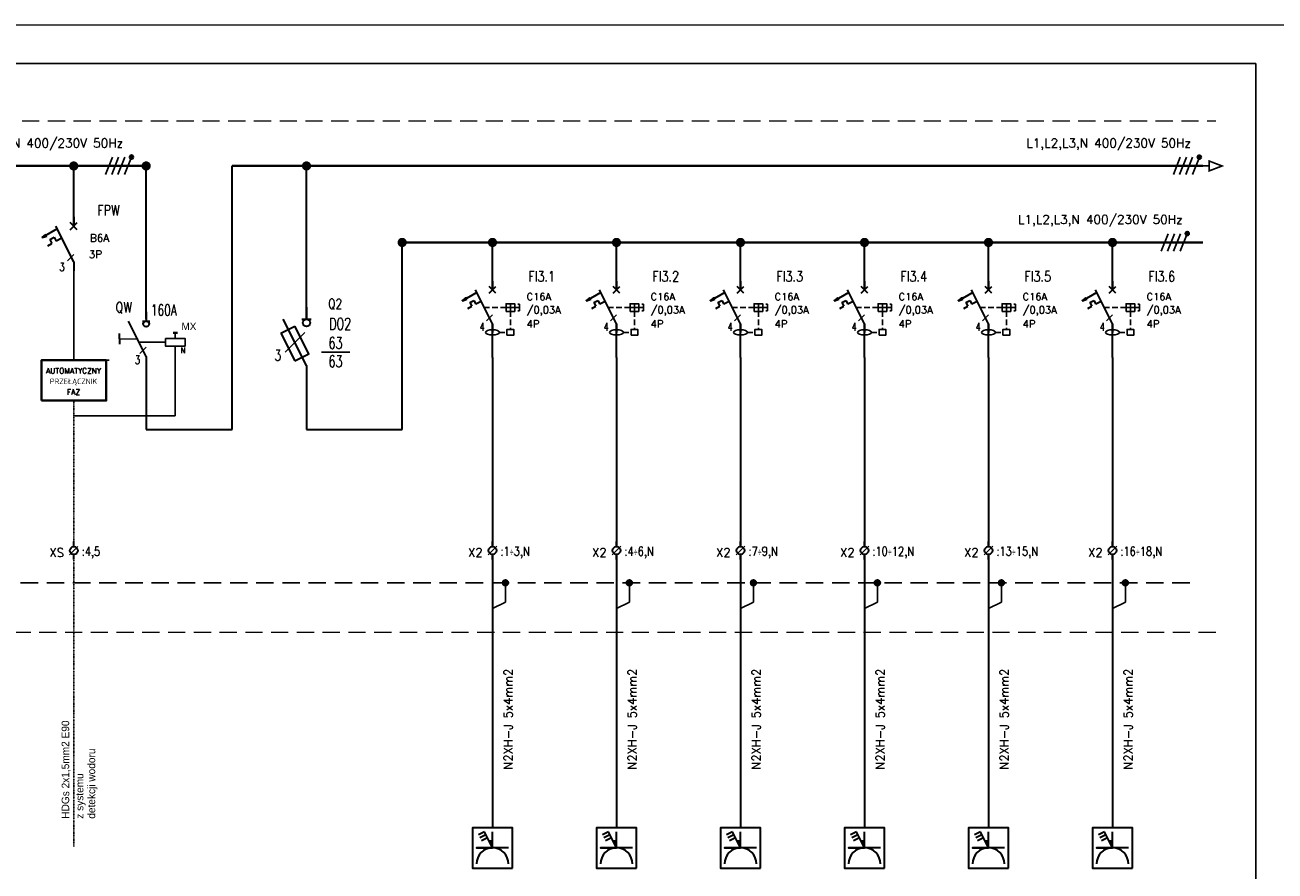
# Model space of a CAD drawing. Extents: x 45023 to 80158, y -8440 to -2500.
# Tile 4 of 14: x 50339 to 54888, y -5577 to -2500. Entities that reach past the tile are written whole.
import ezdxf
from ezdxf.enums import TextEntityAlignment as Align

# ---------------------------------------------------------------- set-up
doc = ezdxf.new("R2010")
doc.units = 0
doc.header["$MEASUREMENT"] = 0
for name, pattern in [('AXES', [2, 1.25, -0.25, 0.25, -0.25]), ('CONTINUA', [0]), ('DASHDOT2', [0.5, 0.25, -0.125, 0, -0.125]), ('DASHED2', [0.375, 0.25, -0.125]), ('DASHEDX2', [1.5, 1, -0.5]), ('HIDDEN', [9.525, 6.35, -3.175]), ('HIDDEN2', [0.1875, 0.125, -0.0625])]:
    doc.linetypes.add(name, pattern=pattern)
for name, color, linetype, lineweight in [('15-240', 240, 'Continuous', 35), ('15-7', 7, 'Continuous', 40), ('15-9', 9, 'Continuous', 20), ('DEFAULT', 7, 'Continuous', 0), ('ele_aparat', 5, 'Continuous', 30), ('LIAISONS 400V', 7, 'Continuous', 40), ('SIE_DG_PRESE', 10, 'Continuous', 35), ('TORY_GŁÓWNE', 7, 'Continuous', 40)]:
    doc.layers.add(name, color=color, linetype=linetype, lineweight=lineweight)
for name, color, linetype in [('15-6', 6, 'Continuous'), ('6', 6, 'Continuous'), ('Elektryka', 5, 'Continuous'), ('KOD', 5, 'Continuous'), ('LIAISONS 10KV', 5, 'AXES'), ('R-RAM', 10, 'Continuous'), ('RICEZIONE', 7, 'Continuous'), ('RYSUNEK', 7, 'Continuous'), ('SCHEMAT_ELEKTRYCZNY', 7, 'Continuous'), ('TEXTE', 7, 'Continuous')]:
    doc.layers.add(name, color=color, linetype=linetype)
doc.styles.add('BIPSIMPL', font='simplex.shx')
doc.styles.add('P3', font='simplex.shx', dxfattribs={"width": 0.95})
doc.styles.add('ROMANS', font='romans', dxfattribs={"height": 3})

# ---------------------------------------------------------------- blocks, each defined once
blk = doc.blocks.new('SU0213')
at = {"layer": '15-240', "linetype": 'Continuous'}
for p, q in [((0, -0.279), (0, 0)), ((0, -1), (0, -0.721))]:
    blk.add_line(p, q, dxfattribs=at)
at = {"layer": '15-240', "linetype": 'Continuous', "lineweight": 20}
blk.add_line((-0.234, -0.734), (0.234, -0.266), dxfattribs=at)
at = {"layer": '15-240', "linetype": 'Continuous'}
blk.add_circle((0, -0.5), 0.221, dxfattribs=at)
at = {"linetype": 'Continuous', "lineweight": 20, "style": 'ROMANS', "flags": 3}
blk.add_attdef('NRSYMB', text='', height=0.4, dxfattribs=at).set_placement((-0.125, 2.341), align=Align.MIDDLE)
at = {"lineweight": 20, "style": 'ROMANS', "flags": 3}
blk.add_attdef('NAZWA', (-2.405, 0.543), '', height=1, dxfattribs=at)
at = {"color": 1, "lineweight": 20, "style": 'ROMANS', "width": 0.8}
blk.add_attdef('LISTWA', text='', height=0.6, dxfattribs=at).set_placement((-0.555, -0.714), align=Align.RIGHT)
at = {"color": 0, "lineweight": 20, "style": 'ROMANS', "width": 0.8}
blk.add_attdef('ZACISK', (0.445, -0.664), '', height=0.5, dxfattribs=at)
blk = doc.blocks.new('030201')
at = {"color": 6, "const_width": 0.185}
blk.add_lwpolyline([(-0.093, 0, 1), (0.093, 0, 1)], format="xyb", close=True, dxfattribs=at)
at = {"color": 3}
blk.add_point((0, 0), dxfattribs=at)
at = {"linetype": 'Continuous', "style": 'ROMANS', "flags": 3}
blk.add_attdef('NRSYMB', text='', height=0.4, dxfattribs=at).set_placement((0.336, 2.427), align=Align.MIDDLE)
blk.add_attdef('NAZWA', (-2.451, 0.936), '', height=1, dxfattribs=at)
blk = doc.blocks.new('072109')
at = {"layer": '15-240', "linetype": 'Continuous'}
for p, q in [((0, 0), (0, -0.5)), ((0, -2.5), (-1, -0.5)), ((-0.2, -0.5), (0.2, -0.5)), ((-1.1, -1.1), (-0.5, -0.8)), ((-1.1, -1.1), (-0.5, -2.3)), ((0, -2.5), (0, -3))]:
    blk.add_line(p, q, dxfattribs=at)
blk.add_lwpolyline([(-0.5, -2.3), (0.1, -2), (-0.5, -0.8)], dxfattribs=at)
blk.add_circle((0, -0.66), 0.16, dxfattribs=at)
blk.add_point((0, 0), dxfattribs=at)
at = {"layer": '15-6', "linetype": 'Continuous', "style": 'ROMANS', "flags": 3}
blk.add_attdef('NRSYMB', text='', height=0.4, dxfattribs=at).set_placement((0.25, 2.519), align=Align.MIDDLE)
blk.add_attdef('NAZWA', (-2.386, 0.707), '', height=1, dxfattribs=at)
at = {"layer": '15-6', "linetype": 'Continuous', "style": 'ROMANS'}
for tag, height, width, p in [('OZN', 0.6, 0.8, (-1.346, -0.789)), ('KOD', 0.4, 0.7, (-0.798, -2.506))]:
    blk.add_attdef(tag, text='', height=height, dxfattribs=dict(at, width=width)).set_placement(p, align=Align.RIGHT)
at = {"layer": '15-6', "linetype": 'Continuous', "style": 'ROMANS', "width": 0.7, "flags": 4}
for tag, p in [('ZB1', (0.394, -0.685)), ('ZB2', (0.235, -2.675))]:
    blk.add_attdef(tag, p, '', height=0.4, dxfattribs=at)
for tag, p in [('IW', (1.298, -1.253)), ('IPD', (1.323, -1.847))]:
    blk.add_attdef(tag, text='', height=0.3, dxfattribs=at).set_placement(p, align=Align.MIDDLE)
blk = doc.blocks.new('rozłącznik')
at = {"layer": '15-240', "linetype": 'Continuous'}
for p, q in [((0, -12.5), (-5, -2.5)), ((-1, -2.5), (1, -2.5)), ((-7.5, -7.5), (-7.5, -6)), ((-7.5, -7.5), (-7.5, -9))]:
    blk.add_line(p, q, dxfattribs=at)
at = {"layer": '15-240'}
for p, q in [((0, 0), (0, -2.5)), ((0, -12.5), (0, -15))]:
    blk.add_line(p, q, dxfattribs=at)
at = {"layer": '15-240', "linetype": 'Continuous'}
blk.add_circle((0, -3.3), 0.8, dxfattribs=at)
for p in [(0, 0), (-2.5, -7.5)]:
    blk.add_point(p, dxfattribs=at)
at = {"layer": '15-240'}
blk.add_point((0, -2.5), dxfattribs=at)
at = {"layer": '15-9', "linetype": 'DASHED2', "ltscale": 0.7}
blk.add_line((-7.5, -7.5), (-2.5, -7.5), dxfattribs=at)
blk = doc.blocks.new('pb')
at = {"layer": '15-240'}
for p, q in [((0, 0), (0, -2.5)), ((-4.62, -3.26), (-8.86, -5.66)), ((0, -12.5), (-5, -2.5)), ((-1, -3.5), (1, -1.5)), ((1, -3.5), (-1, -1.5)), ((-8.7, -5.62), (-8.93, -5.66)), ((-8.89, -5.66), (-7.85, -4.7)), ((-8.89, -5.66), (-7.78, -4.86)), ((-8.89, -5.66), (-7.62, -5.1)), ((-8.86, -5.66), (-7.55, -5.26)), ((-7.51, -5.26), (-7.82, -4.78)), ((-7.56, -4.86), (-7.56, -4.86)), ((-6.72, -6.22), (-5.51, -5.6)), ((-6.72, -6.22), (-6.11, -7.34)), ((-5.51, -5.6), (-4.9, -6.73)), ((-3.32, -5.87), (-4.9, -6.73)), ((-7.27, -8.02), (-6.11, -7.34)), ((0, -12.5), (0, -15))]:
    blk.add_line(p, q, dxfattribs=at)
at = {"layer": '15-240', "linetype": 'Continuous'}
blk.add_point((0, 0), dxfattribs=at)
at = {"linetype": 'Continuous', "style": 'ROMANS', "flags": 3}
blk.add_attdef('NRSYMB', text='', height=2, dxfattribs=at).set_placement((1.31, 12.45), align=Align.MIDDLE)
blk.add_attdef('NAZWA', (-12.27, 3.55), '', height=5, dxfattribs=at)
at = {"color": 7, "linetype": 'Continuous', "style": 'ROMANS', "width": 0.8}
blk.add_attdef('OZN', text='', height=3, dxfattribs=at).set_placement((-7.83, -2.95), align=Align.RIGHT)
at = {"color": 7, "linetype": 'Continuous', "style": 'ROMANS', "width": 0.7}
for tag, p in [('ZW1', (1.44, -3.27)), ('ZW2', (1, -21.2))]:
    blk.add_attdef(tag, p, '', height=2, dxfattribs=at)
at = {"color": 7, "linetype": 'Continuous', "style": 'ROMANS', "width": 0.7, "flags": 4}
blk.add_attdef('ADR', text='', height=1.75, dxfattribs=at).set_placement((7.69, -8.5), align=Align.RIGHT)
at = {"layer": 'KOD', "color": 7, "linetype": 'Continuous', "style": 'ROMANS', "width": 0.7}
blk.add_attdef('KOD', text='', height=2, dxfattribs=at).set_placement((-3.54, -13.91), align=Align.RIGHT)
blk = doc.blocks.new('ele_aparat_2P_003A_B16A')
at = {"color": 7, "linetype": 'DASHEDX2', "lineweight": 25, "ltscale": 5}
for p, q in [((12.3, -16), (-7.4, -16)), ((16.3, -19.5), (16.3, -35.9)), ((6.3, -38.6), (13.2, -38.6))]:
    blk.add_line(p, q, dxfattribs=at)
at = {"color": 7, "lineweight": 25}
for p, q in [((12.3, -16), (20.3, -16)), ((16.3, -12.6), (16.3, -19.5)), ((19.4, -16), (24.7, -16)), ((24.7, -13.1), (23, -13.1)), ((24.7, -19), (23, -19)), ((24.7, -16), (24.7, -13.1)), ((24.7, -16), (24.7, -19))]:
    blk.add_line(p, q, dxfattribs=at)
for points in [[(12.3, -19.5), (20.3, -19.5), (20.3, -12.6), (12.3, -12.6)], [(13.2, -41.2), (19.4, -41.2), (19.4, -35.9), (13.2, -35.9)]]:
    blk.add_lwpolyline(points, close=True, dxfattribs=at)
blk.add_ellipse((0, -38.6), major_axis=(-6.27, 0), ratio=0.380518, dxfattribs=at)
at = {"layer": '15-240'}
for p, q in [((0, -30.9), (-15.4, 0)), ((-3.1, -3.1), (3.1, 3.1)), ((3.1, -3.1), (-3.1, 3.1)), ((0, 7.7), (0, 0)), ((-26.9, -9.6), (-27.6, -9.8)), ((-27.5, -9.8), (-24.2, -6.8)), ((-27.5, -9.8), (-24, -7.3)), ((-27.5, -9.8), (-23.5, -8)), ((-14.3, -2.3), (-27.3, -9.8)), ((-27.3, -9.8), (-23.3, -8.5)), ((-23.2, -8.5), (-24.1, -7)), ((-23.3, -7.3), (-23.3, -7.3)), ((-20.7, -11.5), (-17, -9.6)), ((-17, -9.6), (-15.1, -13)), ((-10.2, -10.4), (-15.1, -13)), ((-22.4, -17), (-18.9, -14.9)), ((-20.7, -11.5), (-18.9, -14.9)), ((0, -30.9), (0, -38.6))]:
    blk.add_line(p, q, dxfattribs=at)
at = {"layer": '15-240', "linetype": 'Continuous'}
blk.add_point((0, 7.7), dxfattribs=at)

msp = doc.modelspace()

# ---------------------------------------------------------------- hatches: boundary and pattern name
at = {"layer": 'RYSUNEK'}
for points in [[(52098.6, -4529.3, 1), (52076.7, -4529.3, 1)], [(52549.9, -4529.3, 1), (52527.9, -4529.3, 1)], [(53001.1, -4529.3, 1), (52979.2, -4529.3, 1)], [(53452.4, -4529.3, 1), (53430.4, -4529.3, 1)], [(53903.6, -4529.3, 1), (53881.7, -4529.3, 1)], [(54354.9, -4529.3, 1), (54332.9, -4529.3, 1)]]:
    msp.add_hatch(color=256, dxfattribs=at).paths.add_polyline_path(points)
at = {"layer": 'TORY_GŁÓWNE', "linetype": 'Continuous'}
for points in [[(50720.7, -2980.5, -1), (50733, -2980.5, -1)], [(50720.7, -2981.3, -1), (50733, -2981.3, -1)], [(54606.7, -2980.5, -1), (54618.9, -2980.5, -1)], [(54606.7, -2981.3, -1), (54618.9, -2981.3, -1)], [(54562.7, -3258.7, -1), (54575, -3258.7, -1)], [(54562.7, -3259.5, -1), (54575, -3259.5, -1)]]:
    msp.add_hatch(color=256, dxfattribs=at).paths.add_polyline_path(points)

# ---------------------------------------------------------------- linework, layer by layer
at = {"color": 0, "linetype": 'ByBlock'}
for p, q in [((50657.4, -2981.5, 0), (50632.2, -3044.6, 0)), ((50679.9, -2981.5, 0), (50654.7, -3044.6, 0)), ((50702.4, -2981.5, 0), (50677.1, -3044.6, 0)), ((50726.8, -2981.5, 0), (50701.6, -3044.6, 0)), ((54543.4, -2981.5, 0), (54518.2, -3044.6, 0)), ((54565.9, -2981.5, 0), (54540.6, -3044.6, 0)), ((54588.4, -2981.5, 0), (54563.1, -3044.6, 0)), ((54612.8, -2981.5, 0), (54587.6, -3044.6, 0)), ((54499.4, -3259.7, 0), (54474.2, -3322.7, 0)), ((54521.9, -3259.7, 0), (54496.7, -3322.7, 0)), ((54544.4, -3259.7, 0), (54519.2, -3322.7, 0)), ((54568.8, -3259.7, 0), (54543.6, -3322.7, 0))]:
    msp.add_line(p, q, dxfattribs=at)
at = {"color": 7, "linetype": 'Continuous'}
for p, q in [((50516.7, -3362.1, 0), (50516.7, -3719.6, 0.1)), ((50886.1, -3640.4, 0), (50886.1, -3619.5, 0)), ((50754, -3654.2, 0), (50850.2, -3654.2, 0)), ((50886.1, -3668, 0), (50886.1, -3688.7, 0)), ((50645.3, -3719.6, 0), (50516.7, -3719.6, 0.1)), ((50886.1, -3688.7, 0), (50886.1, -3921.5, 0)), ((50886.1, -3921.5, 0), (50516.7, -3921.5, 0))]:
    msp.add_line(p, q, dxfattribs=at)
at = {"linetype": 'Continuous'}
for p, q in [((52087.7, -4529.3, 0), (52087.7, -4599.6, 0)), ((52538.9, -4529.3, 0), (52538.9, -4599.6, 0)), ((52990.2, -4529.3, 0), (52990.2, -4599.6, 0)), ((53441.4, -4529.3, 0), (53441.4, -4599.6, 0)), ((53892.7, -4529.3, 0), (53892.7, -4599.6, 0)), ((54343.9, -4529.3, 0), (54343.9, -4599.6, 0)), ((52040.5, -4622.2, 0), (52087.7, -4599.6, 0)), ((52491.8, -4622.2, 0), (52538.9, -4599.6, 0)), ((52943, -4622.2, 0), (52990.2, -4599.6, 0)), ((53394.3, -4622.2, 0), (53441.4, -4599.6, 0)), ((53845.5, -4622.2, 0), (53892.7, -4599.6, 0)), ((54296.8, -4622.2, 0), (54343.9, -4599.6, 0))]:
    msp.add_line(p, q, dxfattribs=at)
at = {"elevation": 0}
msp.add_lwpolyline([(46803.1, -8300.4), (54818.2, -8300.4), (54818.2, -2640.4), (46803.1, -2640.4)], close=True, dxfattribs=at)
at = {"color": 7, "linetype": 'Continuous', "elevation": 0}
msp.add_lwpolyline([(50850.2, -3640.4), (50921.9, -3640.4), (50921.9, -3668), (50850.2, -3668)], close=True, dxfattribs=at)
at = {"layer": '15-240'}
for p, q in [((50516.7, -3232.2, 0), (50516.7, -3013.1, 0)), ((50780.2, -3570.1, 0), (50780.2, -3013.1, 0.1)), ((51092.7, -3971.1, 0), (51092.7, -3013.1, 0)), ((51363.7, -3570.1, 0), (51363.7, -3013.1, 0.1)), ((51711.9, -3971.1, 0), (51711.9, -3291.2, 0)), ((52040.5, -3463.9, 0), (52040.5, -3291.2, 0)), ((52491.8, -3463.9, 0), (52491.8, -3291.2, 0)), ((52943, -3463.9, 0), (52943, -3291.2, 0)), ((53394.3, -3463.9, 0), (53394.3, -3291.2, 0)), ((53845.5, -3463.9, 0), (53845.5, -3291.2, 0)), ((54296.8, -3463.9, 0), (54296.8, -3291.2, 0)), ((52040.5, -3709.8, 0.1), (52040.5, -3587.4, 0)), ((52491.8, -3709.8, 0.1), (52491.8, -3587.4, 0)), ((52943, -3709.8, 0.1), (52943, -3587.4, 0)), ((53394.3, -3709.8, 0.1), (53394.3, -3587.4, 0)), ((53845.5, -3709.8, 0.1), (53845.5, -3587.4, 0)), ((54296.8, -3709.8, 0.1), (54296.8, -3587.4, 0)), ((52040.5, -3709.8, 0.1), (52040.5, -3999.2, 0)), ((52491.8, -3709.8, 0.1), (52491.8, -3999.2, 0)), ((52943, -3709.8, 0.1), (52943, -3999.2, 0)), ((53394.3, -3709.8, 0.1), (53394.3, -3999.2, 0)), ((53845.5, -3709.8, 0.1), (53845.5, -3999.2, 0)), ((54296.8, -3709.8, 0.1), (54296.8, -3999.2, 0)), ((50780.2, -3738.8, 0), (50780.2, -3971.1, 0)), ((51363.7, -3738.8, 0), (51363.7, -3971.1, 0)), ((50780.2, -3971.1, 0), (51092.7, -3971.1, 0)), ((51363.7, -3971.1, 0), (51711.9, -3971.1, 0)), ((52040.5, -3999.2, 0), (52040.5, -4397.3, 0)), ((52491.8, -3999.2, 0), (52491.8, -4397.3, 0)), ((52943, -3999.2, 0), (52943, -4397.3, 0)), ((53394.3, -3999.2, 0), (53394.3, -4397.3, 0)), ((53845.5, -3999.2, 0), (53845.5, -4397.3, 0)), ((54296.8, -3999.2, 0), (54296.8, -4397.3, 0)), ((52040.5, -4009.7, 0), (52040.5, -4107.4, 0)), ((52491.8, -4009.7, 0), (52491.8, -4107.4, 0)), ((52943, -4009.7, 0), (52943, -4107.4, 0)), ((53394.3, -4009.7, 0), (53394.3, -4107.4, 0)), ((53845.5, -4009.7, 0), (53845.5, -4107.4, 0)), ((54296.8, -4009.7, 0), (54296.8, -4107.4, 0)), ((52040.5, -4426.1, 0), (52040.5, -4753.1, -0.1)), ((52491.8, -4426.1, 0), (52491.8, -4753.1, -0.1)), ((52943, -4426.1, 0), (52943, -4753.1, -0.1)), ((53394.3, -4426.1, 0), (53394.3, -4753.1, -0.1)), ((53845.5, -4426.1, 0), (53845.5, -4753.1, -0.1)), ((54296.8, -4426.1, 0), (54296.8, -4753.1, -0.1)), ((52040.5, -4743.2, -0.1), (52040.5, -5420.3, -0.1)), ((52491.8, -4743.2, -0.1), (52491.8, -5420.3, -0.1)), ((52943, -4743.2, -0.1), (52943, -5420.3, -0.1)), ((53394.3, -4743.2, -0.1), (53394.3, -5420.3, -0.1)), ((53845.5, -4743.2, -0.1), (53845.5, -5420.3, -0.1)), ((54296.8, -4743.2, -0.1), (54296.8, -5420.3, -0.1))]:
    msp.add_line(p, q, dxfattribs=at)
at = {"layer": '15-6'}
for p, q in [((50493.7, -3357.8, 0), (50516.6, -3334.8, 0)), ((52018.6, -3576.3, 0), (52040.4, -3554.4, 0)), ((52469.9, -3576.3, 0), (52491.7, -3554.4, 0)), ((52921.1, -3576.3, 0), (52942.9, -3554.4, 0)), ((53372.4, -3576.3, 0), (53394.2, -3554.4, 0)), ((53823.6, -3576.3, 0), (53845.4, -3554.4, 0)), ((54274.9, -3576.3, 0), (54296.7, -3554.4, 0)), ((51357.3, -3618.6, 0), (51285.7, -3690.2, 0)), ((50757.1, -3694.8, 0), (50780.1, -3671.9, 0))]:
    msp.add_line(p, q, dxfattribs=at)
at = {"layer": '15-6', "lineweight": 25}
msp.add_line((51418.2, -3690.4, 0), (51521.8, -3690.4, 0), dxfattribs=at)
at = {"layer": '15-7', "color": 5}
for p, q in [((46938.2, -3013.1, 0), (50780.2, -3013.1, 0)), ((51092.7, -3013.1, 0), (54625, -3013.1, 0)), ((54625, -3291.2, 0), (51711.9, -3291.2, 0))]:
    msp.add_line(p, q, dxfattribs=at)
at = {"layer": '15-7', "color": 5, "const_width": 6, "elevation": 0}
msp.add_lwpolyline([(54625, -3013.1), (54648.5, -3013.1), (54648.5, -2995.1), (54695.5, -3013.1), (54648.5, -3031), (54648.5, -3013.1)], dxfattribs=at)
at = {"layer": 'DEFAULT', "color": 7, "linetype": 'HIDDEN2', "lineweight": 20, "ltscale": 500, "elevation": 0}
msp.add_lwpolyline([(54672.5, -4709.8), (46859.9, -4709.8), (46859.9, -2849.5), (54672.5, -2849.5)], dxfattribs=at)
at = {"layer": 'LIAISONS 400V', "elevation": 0.1}
msp.add_lwpolyline([(50398.8, -3866.5), (50634.7, -3866.5), (50634.7, -3719.6), (50398.8, -3719.6)], close=True, dxfattribs=at)
at = {"layer": 'R-RAM', "color": 8, "lineweight": 9, "ltscale": 20, "elevation": 0}
msp.add_lwpolyline([(46558.2, -8440.4), (54958.2, -8440.4), (54958.2, -2500.4), (46558.2, -2500.4)], close=True, dxfattribs=at)
at = {"layer": 'RYSUNEK'}
for centre in [(52087.7, -4529.3, 0), (52538.9, -4529.3, 0), (52990.2, -4529.3, 0), (53441.4, -4529.3, 0), (53892.7, -4529.3, 0), (54343.9, -4529.3, 0)]:
    msp.add_circle(centre, 11, dxfattribs=at)
at = {"layer": 'SCHEMAT_ELEKTRYCZNY'}
for p, q in [((50398.8, -3719.6, 0.1), (50398.8, -3866.5, 0.1)), ((50634.7, -3719.6, 0.1), (50398.8, -3719.6, 0.1)), ((50634.7, -3719.6, 0.1), (50634.7, -3866.5, 0.1)), ((50634.7, -3866.5, 0.1), (50398.8, -3866.5, 0.1))]:
    msp.add_line(p, q, dxfattribs=at)
at = {"layer": 'SIE_DG_PRESE', "linetype": 'CONTINUA', "elevation": -0.1, "flags": 128}
for points in [[(52113.7, -5566.6), (52113.7, -5420.3), (51967.4, -5420.3), (51967.4, -5566.6), (52113.7, -5566.6)], [(52564.9, -5566.6), (52564.9, -5420.3), (52418.7, -5420.3), (52418.7, -5566.6), (52564.9, -5566.6)], [(53016.2, -5566.6), (53016.2, -5420.3), (52869.9, -5420.3), (52869.9, -5566.6), (53016.2, -5566.6)], [(53467.4, -5566.6), (53467.4, -5420.3), (53321.2, -5420.3), (53321.2, -5566.6), (53467.4, -5566.6)], [(53918.7, -5566.6), (53918.7, -5420.3), (53772.4, -5420.3), (53772.4, -5566.6), (53918.7, -5566.6)], [(54369.9, -5566.6), (54369.9, -5420.3), (54223.7, -5420.3), (54223.7, -5566.6), (54369.9, -5566.6)]]:
    msp.add_lwpolyline(points, dxfattribs=at)
at = {"layer": 'SIE_DG_PRESE', "elevation": -0.1}
for points in [[(52099, -5493.4), (51982, -5493.4), (52040.5, -5493.4), (52040.5, -5434.9)], [(52011.3, -5434.9), (51989.5, -5445.8)], [(52016.7, -5445.8), (51994.9, -5456.7)], [(52022.1, -5456.6), (52000.3, -5467.5)], [(52040.5, -5493.4), (52011.3, -5434.9)], [(52550.3, -5493.4), (52433.3, -5493.4), (52491.8, -5493.4), (52491.8, -5434.9)], [(52462.5, -5434.9), (52440.7, -5445.8)], [(52467.9, -5445.8), (52446.1, -5456.7)], [(52473.4, -5456.6), (52451.6, -5467.5)], [(52491.8, -5493.4), (52462.5, -5434.9)], [(53001.5, -5493.4), (52884.5, -5493.4), (52943, -5493.4), (52943, -5434.9)], [(52913.8, -5434.9), (52892, -5445.8)], [(52919.2, -5445.8), (52897.4, -5456.7)], [(52924.6, -5456.6), (52902.8, -5467.5)], [(52943, -5493.4), (52913.8, -5434.9)], [(53452.8, -5493.4), (53335.8, -5493.4), (53394.3, -5493.4), (53394.3, -5434.9)], [(53365, -5434.9), (53343.2, -5445.8)], [(53370.4, -5445.8), (53348.6, -5456.7)], [(53375.9, -5456.6), (53354.1, -5467.5)], [(53394.3, -5493.4), (53365, -5434.9)], [(53904, -5493.4), (53787, -5493.4), (53845.5, -5493.4), (53845.5, -5434.9)], [(53816.3, -5434.9), (53794.5, -5445.8)], [(53821.7, -5445.8), (53799.9, -5456.7)], [(53827.1, -5456.6), (53805.3, -5467.5)], [(53845.5, -5493.4), (53816.3, -5434.9)], [(54355.3, -5493.4), (54238.3, -5493.4), (54296.8, -5493.4), (54296.8, -5434.9)], [(54267.5, -5434.9), (54245.7, -5445.8)], [(54272.9, -5445.8), (54251.1, -5456.7)], [(54278.4, -5456.6), (54256.6, -5467.5)], [(54296.8, -5493.4), (54267.5, -5434.9)]]:
    msp.add_lwpolyline(points, dxfattribs=at)
at = {"layer": 'SIE_DG_PRESE'}
for centre in [(52040.5, -5551.9, -0.1), (52491.8, -5551.9, -0.1), (52943, -5551.9, -0.1), (53394.3, -5551.9, -0.1), (53845.5, -5551.9, -0.1), (54296.8, -5551.9, -0.1)]:
    msp.add_arc(centre, 58.5, 0, 180, dxfattribs=at)
for points in [[(52040.5, -5493.4, -0.1), (52040.5, -5464.2, -0.1), (52025.9, -5464.2, -0.1)], [(52491.8, -5493.4, -0.1), (52491.8, -5464.2, -0.1), (52477.2, -5464.2, -0.1)], [(52943, -5493.4, -0.1), (52943, -5464.2, -0.1), (52928.4, -5464.2, -0.1)], [(53394.3, -5493.4, -0.1), (53394.3, -5464.2, -0.1), (53379.7, -5464.2, -0.1)], [(53845.5, -5493.4, -0.1), (53845.5, -5464.2, -0.1), (53830.9, -5464.2, -0.1)], [(54296.8, -5493.4, -0.1), (54296.8, -5464.2, -0.1), (54282.2, -5464.2, -0.1)]]:
    msp.add_solid(points, dxfattribs=at)
at = {"layer": 'TORY_GŁÓWNE', "color": 7, "linetype": 'Continuous'}
msp.add_line((50894, -3619.5, 0), (50878.1, -3619.5, 0), dxfattribs=at)
at = {"layer": 'TORY_GŁÓWNE', "linetype": 'DASHDOT2', "lineweight": 25, "ltscale": 10}
for p, q in [((50516.7, -3866.5, 0.1), (50516.7, -3921.5, 0)), ((50516.9, -4398.5, 0), (50516.9, -3921.5, 0)), ((50516.9, -4426.8, 0.1), (50516.9, -5487.8, 0.1))]:
    msp.add_line(p, q, dxfattribs=at)
at = {"layer": 'TORY_GŁÓWNE', "linetype": 'HIDDEN', "lineweight": 25, "ltscale": 10}
msp.add_line((46894.3, -4529.3, 0), (54593.9, -4529.3, 0), dxfattribs=at)
at = {"layer": 'TORY_GŁÓWNE', "linetype": 'Continuous'}
for centre in [(50726.8, -2980.5, 0), (50726.8, -2981.3, 0), (54612.8, -2980.5, 0), (54612.8, -2981.3, 0), (54568.8, -3258.7, 0), (54568.8, -3259.5, 0)]:
    msp.add_circle(centre, 6.15, dxfattribs=at)

# ---------------------------------------------------------------- block references
at = {"layer": '15-240'}
for name, p, xscale, yscale, zscale in [('rozłącznik', (50780.2, -3545, 0), 12.92000000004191, 12.92000000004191, 12.92000000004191), ('072109', (51363.7, -3527.9, 0), 84.38375000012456, 84.38375000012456, 84.38375000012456)]:
    msp.add_blockref(name, p, dxfattribs=dict(at, xscale=xscale, yscale=yscale, zscale=zscale))
at = {"layer": '6', "color": 1, "linetype": 'Continuous', "xscale": 90.25, "yscale": 90.25, "zscale": 90.25}
for p in [(50516.7, -3013.1, 0), (50780.2, -3013.1, 0.1), (51363.7, -3013.1, 0.1), (51711.9, -3291.2, -0.1), (51711.9, -3291.2, -0.1), (52040.5, -3291.2, 0), (52491.8, -3291.2, 0), (52943, -3291.2, 0), (53394.3, -3291.2, 0), (53845.5, -3291.2, 0), (54296.8, -3291.2, 0)]:
    msp.add_blockref('030201', p, dxfattribs=at)
at = {"layer": 'ele_aparat', "xscale": 12.99599999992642, "yscale": 12.99599999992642, "zscale": 12.99599999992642}
msp.add_blockref('pb', (50516.7, -3199.7, 0), dxfattribs=at)
at = {"layer": 'ele_aparat', "color": 3, "xscale": 4, "yscale": 4, "zscale": 4}
for p in [(52040.5, -3463.9, 0), (52491.8, -3463.9, 0), (52943, -3463.9, 0), (53394.3, -3463.9, 0), (53845.5, -3463.9, 0), (54296.8, -3463.9, 0)]:
    msp.add_blockref('ele_aparat_2P_003A_B16A', p, dxfattribs=at)
at = {"layer": 'Elektryka', "color": 1, "linetype": 'Continuous', "lineweight": 20}
ref = msp.add_blockref('SU0213', (50516.9, -4379.5, 0), dxfattribs=dict(at, xscale=65.13432749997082, yscale=65.13432749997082, zscale=65.13432749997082))
ref.add_attrib('LISTWA', 'XS', dxfattribs={"layer": '0', "color": 1, "lineweight": 20, "height": 32, "style": 'P3', "width": 0.95}).set_placement((50480.7, -4444.7, 0), align=Align.BOTTOM_RIGHT)
ref.add_attrib('ZACISK', ':4,5', (50545.9, -4431, 0), dxfattribs={"layer": '0', "color": 0, "lineweight": 20, "height": 32.57, "style": 'ROMANS', "width": 0.8})
ref = msp.add_blockref('SU0213', (52040.5, -4379.1, 0), dxfattribs=dict(at, xscale=65.13432749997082, yscale=65.13432749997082, zscale=65.13432749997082))
ref.add_attrib('LISTWA', 'X2', dxfattribs={"layer": '0', "color": 1, "lineweight": 20, "height": 32, "style": 'P3', "width": 0.95}).set_placement((52004.4, -4444.2, 0), align=Align.BOTTOM_RIGHT)
ref.add_attrib('ZACISK', ':1÷3,N', (52069.5, -4430.6, 0), dxfattribs={"layer": '0', "color": 0, "lineweight": 20, "height": 32.57, "style": 'ROMANS', "width": 0.8})
ref = msp.add_blockref('SU0213', (52491.8, -4379.1, 0), dxfattribs=dict(at, xscale=65.13432749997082, yscale=65.13432749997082, zscale=65.13432749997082))
ref.add_attrib('LISTWA', 'X2', dxfattribs={"layer": '0', "color": 1, "lineweight": 20, "height": 32, "style": 'P3', "width": 0.95}).set_placement((52455.6, -4444.2, 0), align=Align.BOTTOM_RIGHT)
ref.add_attrib('ZACISK', ':4÷6,N', (52520.8, -4430.6, 0), dxfattribs={"layer": '0', "color": 0, "lineweight": 20, "height": 32.57, "style": 'ROMANS', "width": 0.8})
ref = msp.add_blockref('SU0213', (52943, -4379.1, 0), dxfattribs=dict(at, xscale=65.13432749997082, yscale=65.13432749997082, zscale=65.13432749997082))
ref.add_attrib('LISTWA', 'X2', dxfattribs={"layer": '0', "color": 1, "lineweight": 20, "height": 32, "style": 'P3', "width": 0.95}).set_placement((52906.9, -4444.2, 0), align=Align.BOTTOM_RIGHT)
ref.add_attrib('ZACISK', ':7÷9,N', (52972, -4430.6, 0), dxfattribs={"layer": '0', "color": 0, "lineweight": 20, "height": 32.57, "style": 'ROMANS', "width": 0.8})
ref = msp.add_blockref('SU0213', (53394.3, -4379.1, 0), dxfattribs=dict(at, xscale=65.13432749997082, yscale=65.13432749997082, zscale=65.13432749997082))
ref.add_attrib('LISTWA', 'X2', dxfattribs={"layer": '0', "color": 1, "lineweight": 20, "height": 32, "style": 'P3', "width": 0.95}).set_placement((53358.1, -4444.2, 0), align=Align.BOTTOM_RIGHT)
ref.add_attrib('ZACISK', ':10÷12,N', (53423.3, -4430.6, 0), dxfattribs={"layer": '0', "color": 0, "lineweight": 20, "height": 32.57, "style": 'ROMANS', "width": 0.8})
ref = msp.add_blockref('SU0213', (53845.5, -4379.1, 0), dxfattribs=dict(at, xscale=65.13432749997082, yscale=65.13432749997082, zscale=65.13432749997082))
ref.add_attrib('LISTWA', 'X2', dxfattribs={"layer": '0', "color": 1, "lineweight": 20, "height": 32, "style": 'P3', "width": 0.95}).set_placement((53809.4, -4444.2, 0), align=Align.BOTTOM_RIGHT)
ref.add_attrib('ZACISK', ':13÷15,N', (53874.5, -4430.6, 0), dxfattribs={"layer": '0', "color": 0, "lineweight": 20, "height": 32.57, "style": 'ROMANS', "width": 0.8})
ref = msp.add_blockref('SU0213', (54296.8, -4379.1, 0), dxfattribs=dict(at, xscale=65.13432749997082, yscale=65.13432749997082, zscale=65.13432749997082))
ref.add_attrib('LISTWA', 'X2', dxfattribs={"layer": '0', "color": 1, "lineweight": 20, "height": 32, "style": 'P3', "width": 0.95}).set_placement((54260.6, -4444.2, 0), align=Align.BOTTOM_RIGHT)
ref.add_attrib('ZACISK', ':16÷18,N', (54325.8, -4430.6, 0), dxfattribs={"layer": '0', "color": 0, "lineweight": 20, "height": 32.57, "style": 'ROMANS', "width": 0.8})

# ---------------------------------------------------------------- texts
at = {"color": 7, "ltscale": 20, "style": 'ROMANS'}
for s, height, p in [('B6A', 27.64, (50575.5, -3288.8, 0)), ('3P', 27.64, (50571.2, -3348.5, 0)), ('C16A', 26.26, (52164.9, -3501.4, -0.1)), ('C16A', 26.26, (52616.1, -3501.4, -0.1)), ('C16A', 26.26, (53067.4, -3501.4, -0.1)), ('C16A', 26.26, (53518.6, -3501.4, -0.1)), ('C16A', 26.26, (53969.9, -3501.4, -0.1)), ('C16A', 26.26, (54421.1, -3501.4, -0.1)), ('/0,03A', 26.26, (52164.9, -3549.7, -0.1)), ('/0,03A', 26.26, (52616.1, -3549.7, -0.1)), ('/0,03A', 26.26, (53067.4, -3549.7, -0.1)), ('/0,03A', 26.26, (53518.6, -3549.7, -0.1)), ('/0,03A', 26.26, (53969.9, -3549.7, -0.1)), ('/0,03A', 26.26, (54421.1, -3549.7, -0.1)), ('4P', 26.26, (52164.9, -3600.6, -0.1)), ('4P', 26.26, (52616.1, -3600.6, -0.1)), ('4P', 26.26, (53067.4, -3600.6, -0.1)), ('4P', 26.26, (53518.6, -3600.6, -0.1)), ('4P', 26.26, (53969.9, -3600.6, -0.1)), ('4P', 26.26, (54421.1, -3600.6, -0.1))]:
    msp.add_text(s, height=height, dxfattribs=at).set_placement(p)
for p in [(52113.1, -4841.3, -0.1), (52564.3, -4841.3, -0.1), (53015.6, -4841.3, -0.1), (53466.8, -4841.3, -0.1), (53918.1, -4841.3, -0.1), (54369.3, -4841.3, -0.1)]:
    msp.add_text('N2XH-J 5x4mm2', height=30.719, rotation=90, dxfattribs=at).set_placement(p, align=Align.RIGHT)
at = {"layer": '15-6', "style": 'BIPSIMPL', "width": 0.7}
for s, height, p in [('3', 30.5, (50483.3, -3395.7, 0)), ('4', 28.9, (52012, -3612.9, 0)), ('4', 28.9, (52463.3, -3612.9, 0)), ('4', 28.9, (52914.5, -3612.9, 0)), ('4', 28.9, (53365.8, -3612.9, 0)), ('4', 28.9, (53817, -3612.9, 0)), ('4', 28.9, (54268.3, -3612.9, 0)), ('3', 40, (51271.6, -3721.6, 0)), ('3', 30.5, (50757.8, -3733.4, 0))]:
    msp.add_text(s, height=height, dxfattribs=at).set_placement(p, align=Align.RIGHT)
msp.add_text('160A', height=39.9, dxfattribs=at).set_placement((50797.8, -3557.2, 0))
at = {"layer": '15-6', "lineweight": 25, "style": 'ROMANS', "width": 0.7}
for s, p in [('DO2', (51486.3, -3608.7, 0)), ('63', (51469.3, -3678.2, 0)), ('63', (51469.3, -3744.8, 0))]:
    msp.add_text(s, height=42.5, dxfattribs=at).set_placement(p, align=Align.CENTER)
at = {"layer": 'LIAISONS 10KV', "color": 7, "lineweight": 30}
msp.add_text('MX', height=27, dxfattribs=at).set_placement((50908.7, -3610.1, 0))
at = {"layer": 'RICEZIONE', "style": 'ROMANS'}
for p in [(50396.6, -2931.9, 0.1), (54282.6, -2931.9, 0.1), (54252.3, -3210, 0.1)]:
    msp.add_text('L1,L2,L3,N 400/230V 50Hz', height=32.185, dxfattribs=at).set_placement(p, align=Align.MIDDLE)
at = {"layer": 'SCHEMAT_ELEKTRYCZNY', "color": 7, "style": 'ROMANS'}
for s, p in [('AUTOMATYCZNY', (50516, -3767.9, 0.1)), ('PRZEŁĄCZNIK', (50516, -3806.4, 0.1)), ('FAZ', (50516, -3844.9, 0.1))]:
    msp.add_text(s, height=19.89, dxfattribs=at).set_placement(p, align=Align.CENTER)
at = {"layer": 'TEXTE'}
for s, height, p in [('HDGs 2x1,5mm2 E90', 27.475, (50500.1, -5387.2, 0.1)), ('detekcji wodoru', 27.475, (50594.7, -5387.2, 0.1)), ('z systemu ', 27.47, (50551.7, -5387.2, 0.1))]:
    msp.add_text(s, height=height, rotation=90, dxfattribs=at).set_placement(p)
at = {"layer": 'TORY_GŁÓWNE', "color": 2, "lineweight": 30, "ltscale": 15, "style": 'P3', "width": 0.8}
for s, p in [('FPW', (50683.2, -3193.1, -0.1)), ('QW', (50728, -3545.9, 0))]:
    msp.add_text(s, height=37.45, dxfattribs=at).set_placement(p, align=Align.RIGHT)
for s, height, p in [('FI3.1', 37.45, (52170.8, -3433.6, -0.1)), ('FI3.2', 37.45, (52622, -3433.6, -0.1)), ('FI3.3', 37.45, (53073.3, -3433.6, -0.1)), ('FI3.4', 37.45, (53524.5, -3433.6, -0.1)), ('FI3.5', 37.45, (53975.8, -3433.6, -0.1)), ('FI3.6', 37.45, (54427, -3433.6, -0.1)), ('Q2', 35.58, (51442.4, -3532.2, 0))]:
    msp.add_text(s, height=height, dxfattribs=at).set_placement(p)
at = {"layer": 'TORY_GŁÓWNE', "color": 7, "linetype": 'Continuous', "style": 'P3', "width": 0.95}
msp.add_text('N', height=20.3, dxfattribs=at).set_placement((50905.3, -3694.2, 0))

doc.saveas('drawing.dxf')
